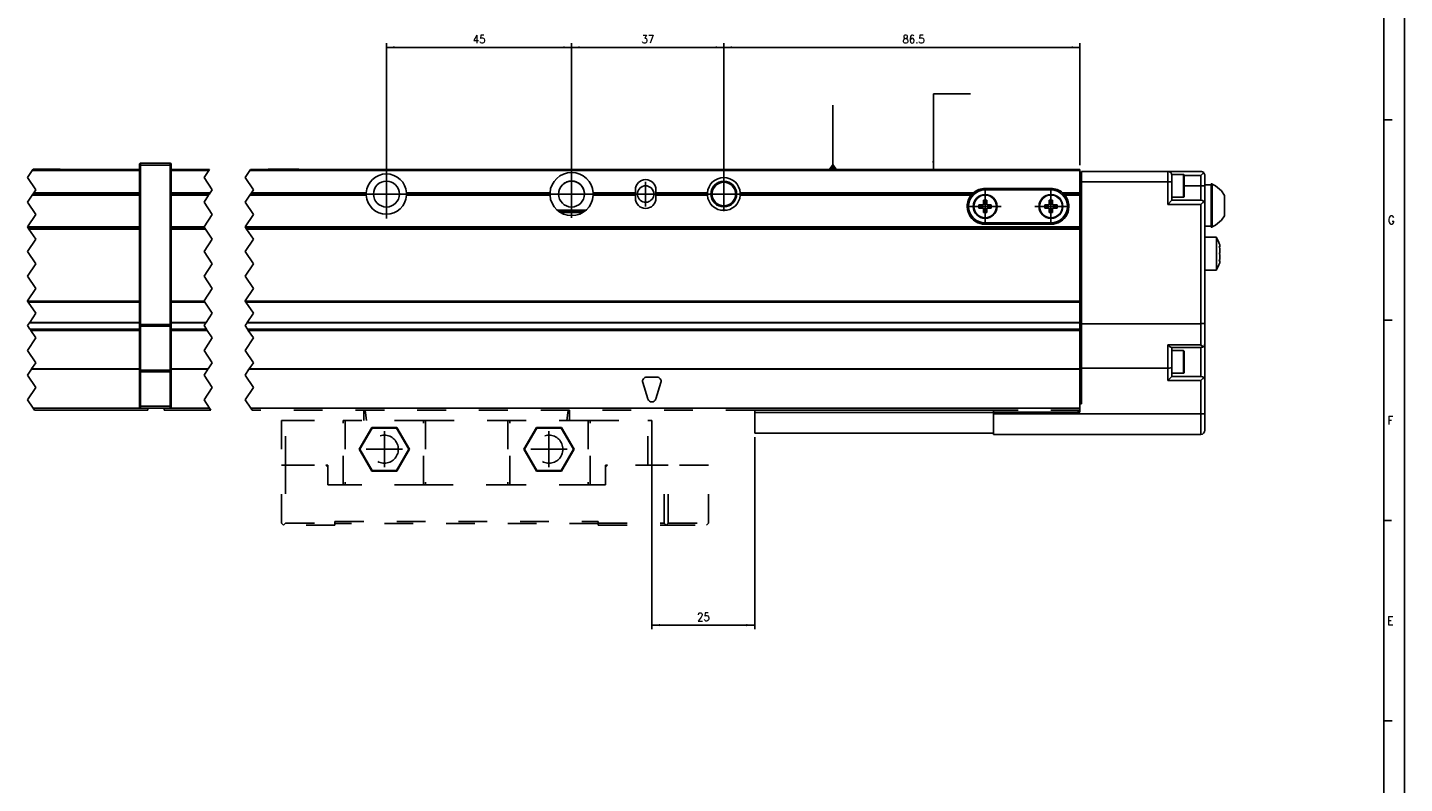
# Model space of a CAD drawing. Header units: inches. Extents: x -381 to 27245, y -418 to 176.
# Tile 11 of 43: x 124 to 459, y -235 to -51. Entities that reach past the tile are written whole.
import ezdxf

# ---------------------------------------------------------------- set-up
doc = ezdxf.new("R2010")
doc.units = ezdxf.units.IN
doc.linetypes.add('DASHED', pattern=[15, 7, -8])
doc.linetypes.add('DOT_CENTER', pattern=[14, 12, -1, 0, -1])
doc.layers.add('1', color=7, linetype='Continuous')
doc.styles.add('CONVERTER_12', font='txt.shx', dxfattribs={"width": 0.9})
doc.dimstyles.new('ME10_DIM_18', dxfattribs={"dimtxt": 2, "dimasz": 2, "dimexe": 1, "dimexo": 1, "dimgap": 1, "dimtad": 1, "dimdsep": 46, "dimtxsty": 'CONVERTER_12', "dimsah": 1, "dimcen": 0.09, "dimclrd": 2, "dimclre": 2, "dimclrt": 2, "dimadec": 0, "dimazin": 0, "dimtfac": 1, "dimtdec": 4, "dimtix": 1, "dimtmove": 0, "dimatfit": 3, "dimfxl": 1, "dimtolj": 1, "dimtzin": 0, "dimarcsym": 0})
doc.dimstyles.new('ME10_DIM_36', dxfattribs={"dimtxt": 2, "dimasz": 2, "dimexe": 1, "dimexo": 1, "dimgap": 1, "dimtad": 1, "dimdsep": 46, "dimtxsty": 'CONVERTER_12', "dimsah": 1, "dimcen": 0.09, "dimclrd": 2, "dimclre": 2, "dimclrt": 2, "dimadec": 0, "dimazin": 0, "dimtfac": 1, "dimtdec": 4, "dimtix": 1, "dimtmove": 0, "dimatfit": 3, "dimfxl": 1, "dimtolj": 1, "dimtzin": 0, "dimarcsym": 0})
doc.dimstyles.new('ME10_DIM_37', dxfattribs={"dimtxt": 2, "dimasz": 2, "dimexe": 1, "dimexo": 1, "dimgap": 1, "dimtad": 1, "dimdsep": 46, "dimtxsty": 'CONVERTER_12', "dimsah": 1, "dimcen": 0.09, "dimclrd": 2, "dimclre": 2, "dimclrt": 2, "dimadec": 0, "dimazin": 0, "dimtfac": 1, "dimtdec": 4, "dimtix": 1, "dimtmove": 0, "dimatfit": 3, "dimfxl": 1, "dimtolj": 1, "dimtzin": 0, "dimarcsym": 0})
doc.dimstyles.new('ME10_DIM_38', dxfattribs={"dimtxt": 2, "dimasz": 2, "dimexe": 1, "dimexo": 1, "dimgap": 1, "dimtad": 1, "dimdsep": 46, "dimtxsty": 'CONVERTER_12', "dimsah": 1, "dimcen": 0.09, "dimclrd": 2, "dimclre": 2, "dimclrt": 2, "dimadec": 0, "dimazin": 0, "dimtfac": 1, "dimtdec": 4, "dimtix": 1, "dimtmove": 0, "dimatfit": 3, "dimfxl": 1, "dimtolj": 1, "dimtzin": 0, "dimarcsym": 0})
doc.dimstyles.get("Standard").update_dxf_attribs({"dimtxt": 0.18, "dimasz": 0.18, "dimexe": 0.18, "dimexo": 0.0625, "dimgap": 0.09, "dimtad": 0, "dimtih": 1, "dimtoh": 1, "dimdec": 4, "dimzin": 0, "dimdsep": 46, "dimtxsty": 'Standard', "dimcen": 0.09, "dimadec": 0, "dimazin": 0, "dimtfac": 1, "dimtdec": 4, "dimtofl": 0, "dimtmove": 0, "dimatfit": 3, "dimfxl": 1, "dimtolj": 1, "dimtzin": 0, "dimarcsym": 0})

# ---------------------------------------------------------------- blocks, each defined once
blk = doc.blocks.new('Modulos_intermedio__FL-14__15_2_2__8', base_point=(124.25, -144.03))
at = {"color": 2, "linetype": 'DOT_CENTER'}
for p, q in [((125.4, -85.78), (124.25, -87.5)), ((125.57, -85.53), (125.4, -85.78)), ((125.57, -85.53), (125.6, -85.48)), ((124.25, -87.5), (126.25, -90.5)), ((125.37, -91.83), (124.25, -93.5)), ((124.25, -93.5), (126.25, -96.5)), ((125.37, -91.83), (125.57, -91.53)), ((125.57, -91.53), (125.77, -91.23)), ((126.25, -90.5), (125.77, -91.23)), ((126.25, -96.5), (124.25, -99.5)), ((124.25, -99.5), (124.27, -99.53)), ((124.27, -99.53), (124.44, -99.78)), ((124.6, -100.03), (124.44, -99.78)), ((124.6, -100.03), (126.25, -102.5)), ((126.25, -102.5), (124.25, -105.5)), ((124.25, -105.5), (126.25, -108.5)), ((126.25, -108.5), (124.25, -111.5)), ((124.25, -111.5), (126.25, -114.5)), ((126.25, -114.5), (124.25, -117.5)), ((124.25, -117.5), (124.27, -117.53)), ((124.27, -117.53), (124.44, -117.78)), ((124.44, -117.78), (126.25, -120.5)), ((124.71, -122.82), (124.25, -123.5)), ((124.25, -123.5), (124.83, -124.37)), ((124.77, -122.73), (124.71, -122.82)), ((126.25, -120.5), (124.77, -122.73)), ((126.25, -126.5), (124.25, -129.5)), ((124.83, -124.37), (124.94, -124.53)), ((124.96, -124.56), (124.94, -124.53)), ((125.02, -124.65), (124.96, -124.56)), ((125.02, -124.65), (126.25, -126.5)), ((124.25, -129.5), (126.25, -132.5)), ((126.25, -132.5), (125.24, -134.02)), ((125.18, -134.11), (124.25, -135.5)), ((124.25, -135.5), (126.25, -138.5)), ((125.18, -134.11), (125.24, -134.02)), ((126.25, -138.5), (124.25, -141.5)), ((124.25, -141.5), (125.6, -143.53)), ((125.6, -143.53), (125.94, -144.03))]:
    blk.add_line(p, q, dxfattribs=at)
at = {"color": 7, "linetype": 'Continuous'}
for p, q in [((125.4, -85.78), (151.46, -85.78)), ((125.57, -85.53), (151.46, -85.53)), ((125.6, -85.48), (128.46, -85.48)), ((128.46, -85.48), (132.16, -85.48)), ((132.21, -85.53), (132.16, -85.48)), ((151.46, -84.28), (151.47, -84.21)), ((151.46, -84.28), (151.46, -84.53)), ((151.46, -84.53), (151.71, -84.53)), ((151.46, -84.53), (151.46, -123.21)), ((151.47, -84.21), (151.48, -84.18)), ((151.48, -84.18), (151.5, -84.14)), ((151.5, -84.14), (151.54, -84.1)), ((151.54, -84.1), (151.58, -84.07)), ((151.58, -84.07), (151.62, -84.04)), ((151.62, -84.04), (151.64, -84.04)), ((151.64, -84.04), (151.71, -84.03)), ((151.71, -84.03), (151.71, -84.53)), ((151.71, -84.03), (158.91, -84.03)), ((158.91, -84.53), (151.71, -84.53)), ((151.71, -84.53), (151.71, -123.21)), ((158.91, -84.03), (158.91, -84.53)), ((158.98, -84.04), (158.91, -84.03)), ((159.16, -84.53), (158.91, -84.53)), ((158.91, -84.53), (158.91, -123.21)), ((159.01, -84.04), (158.98, -84.04)), ((159.05, -84.07), (159.01, -84.04)), ((159.09, -84.1), (159.05, -84.07)), ((159.12, -84.14), (159.09, -84.1)), ((159.15, -84.18), (159.12, -84.14)), ((159.15, -84.21), (159.15, -84.18)), ((159.16, -84.28), (159.15, -84.21)), ((159.16, -84.28), (159.16, -84.53)), ((159.16, -84.53), (159.16, -123.21)), ((151.46, -91.83), (125.37, -91.83)), ((151.46, -91.53), (125.57, -91.53)), ((151.46, -91.23), (125.77, -91.23)), ((124.27, -99.53), (151.46, -99.53)), ((124.44, -99.78), (151.46, -99.78)), ((151.46, -100.03), (124.6, -100.03)), ((124.27, -117.53), (151.46, -117.53)), ((124.44, -117.78), (151.46, -117.78)), ((124.71, -122.82), (151.46, -122.82)), ((124.77, -122.73), (151.46, -122.73)), ((151.46, -123.21), (151.46, -123.52)), ((151.46, -123.21), (151.71, -123.21)), ((151.46, -123.52), (151.47, -123.54)), ((151.46, -123.52), (151.46, -134.19)), ((151.47, -123.54), (151.5, -123.57)), ((151.5, -123.57), (151.54, -123.59)), ((151.54, -123.59), (151.58, -123.6)), ((151.58, -123.6), (151.62, -123.61)), ((151.62, -123.61), (151.64, -123.61)), ((151.64, -123.61), (151.71, -123.62)), ((151.71, -123.21), (151.71, -123.62)), ((151.71, -123.21), (158.91, -123.21)), ((151.71, -123.62), (151.71, -134.3)), ((151.71, -123.62), (158.91, -123.62)), ((158.91, -123.21), (158.91, -123.62)), ((159.16, -123.21), (158.91, -123.21)), ((158.98, -123.61), (158.91, -123.62)), ((158.91, -123.62), (158.91, -134.3)), ((159.01, -123.61), (158.98, -123.61)), ((159.05, -123.6), (159.01, -123.61)), ((159.09, -123.59), (159.05, -123.6)), ((159.12, -123.57), (159.09, -123.59)), ((159.15, -123.54), (159.12, -123.57)), ((159.16, -123.52), (159.15, -123.54)), ((159.16, -123.21), (159.16, -123.52)), ((159.16, -123.52), (159.16, -134.19)), ((124.83, -124.37), (151.46, -124.37)), ((124.94, -124.53), (151.46, -124.53)), ((125.02, -124.65), (151.46, -124.65)), ((151.46, -134.11), (125.18, -134.11)), ((151.46, -134.02), (125.24, -134.02)), ((151.46, -134.19), (151.47, -134.22)), ((151.46, -134.19), (151.46, -134.71)), ((151.46, -134.71), (151.46, -143.03)), ((151.46, -134.71), (151.71, -134.71)), ((151.47, -134.22), (151.5, -134.25)), ((151.5, -134.25), (151.54, -134.27)), ((151.54, -134.27), (151.58, -134.28)), ((151.58, -134.28), (151.62, -134.29)), ((151.62, -134.29), (151.64, -134.29)), ((151.64, -134.29), (151.71, -134.3)), ((151.71, -134.3), (151.71, -134.71)), ((158.91, -134.3), (151.71, -134.3)), ((151.71, -134.71), (151.71, -143.03)), ((158.91, -134.71), (151.71, -134.71)), ((158.98, -134.29), (158.91, -134.3)), ((158.91, -134.3), (158.91, -134.71)), ((158.91, -134.71), (158.91, -143.03)), ((159.16, -134.71), (158.91, -134.71)), ((159.01, -134.29), (158.98, -134.29)), ((159.05, -134.28), (159.01, -134.29)), ((159.09, -134.27), (159.05, -134.28)), ((159.12, -134.25), (159.09, -134.27)), ((159.15, -134.22), (159.12, -134.25)), ((159.16, -134.19), (159.15, -134.22)), ((159.16, -134.19), (159.16, -134.71)), ((159.16, -134.71), (159.16, -143.03)), ((125.6, -143.53), (151.71, -143.53)), ((151.46, -143.03), (151.71, -143.03)), ((151.46, -143.03), (151.46, -143.28)), ((151.46, -143.28), (151.47, -143.34)), ((151.47, -143.34), (151.48, -143.37)), ((151.48, -143.37), (151.5, -143.41)), ((151.5, -143.41), (151.54, -143.45)), ((151.54, -143.45), (151.58, -143.49)), ((151.58, -143.49), (151.62, -143.51)), ((151.62, -143.51), (151.64, -143.52)), ((151.64, -143.52), (151.71, -143.53)), ((151.71, -143.03), (151.71, -143.53)), ((151.71, -143.03), (158.91, -143.03)), ((151.71, -143.53), (158.91, -143.53)), ((153.46, -143.53), (153.46, -144.03)), ((159.16, -143.03), (158.91, -143.03)), ((158.91, -143.03), (158.91, -143.53)), ((158.98, -143.52), (158.91, -143.53)), ((159.01, -143.51), (158.98, -143.52)), ((159.05, -143.49), (159.01, -143.51)), ((159.09, -143.45), (159.05, -143.49)), ((159.12, -143.41), (159.09, -143.45)), ((159.15, -143.37), (159.12, -143.41)), ((159.16, -143.28), (159.15, -143.34)), ((159.15, -143.34), (159.15, -143.37)), ((159.16, -143.03), (159.16, -143.28)), ((125.94, -144.03), (153.46, -144.03))]:
    blk.add_line(p, q, dxfattribs=at)
blk = doc.blocks.new('CABEZA_2__11', base_point=(185.96, -171.97))
at = {"color": 2, "linetype": 'DASHED'}
for p, q in [((186.96, -146.53), (185.96, -146.53)), ((185.96, -146.53), (185.96, -157.37)), ((186.96, -146.53), (200.96, -146.53)), ((186.96, -157.37), (186.96, -146.53)), ((200.96, -162.17), (200.96, -146.53)), ((201.46, -146.53), (200.96, -146.53)), ((201.46, -146.53), (201.46, -162.17)), ((220.46, -146.53), (201.46, -146.53)), ((205.96, -144.67), (205.96, -144.03)), ((205.96, -146.53), (205.96, -144.67)), ((205.99, -144.03), (205.97, -144.03)), ((206.14, -144.04), (205.99, -144.03)), ((206.16, -144.03), (206.14, -144.04)), ((206.21, -144.03), (206.16, -144.03)), ((206.37, -144.67), (206.29, -144.03)), ((206.61, -146.53), (206.37, -144.67)), ((220.46, -162.17), (220.46, -146.53)), ((220.96, -146.53), (220.46, -146.53)), ((220.96, -146.53), (220.96, -162.17)), ((220.96, -146.53), (240.96, -146.53)), ((240.96, -146.53), (240.96, -162.17)), ((240.96, -146.53), (241.46, -146.53)), ((241.46, -162.17), (241.46, -146.53)), ((260.46, -146.53), (241.46, -146.53)), ((255.32, -146.53), (255.56, -144.67)), ((255.56, -144.67), (255.64, -144.03)), ((255.77, -144.03), (255.72, -144.03)), ((255.79, -144.04), (255.77, -144.03)), ((255.94, -144.03), (255.79, -144.04)), ((255.95, -144.03), (255.94, -144.03)), ((255.96, -144.67), (255.96, -144.03)), ((255.96, -146.53), (255.96, -144.67)), ((260.46, -146.53), (260.46, -162.17)), ((260.96, -146.53), (260.46, -146.53)), ((260.96, -162.17), (260.96, -146.53)), ((260.96, -146.53), (274.96, -146.53)), ((274.96, -157.37), (274.96, -146.53)), ((274.96, -146.53), (275.96, -146.53)), ((275.96, -146.53), (275.96, -157.37)), ((207.9, -148.22), (204.84, -153.52)), ((207.99, -148.37), (205.02, -153.52)), ((214.03, -148.22), (207.9, -148.22)), ((207.99, -148.37), (207.9, -148.22)), ((213.94, -148.37), (207.99, -148.37)), ((213.94, -148.37), (214.03, -148.22)), ((216.91, -153.52), (213.94, -148.37)), ((217.09, -153.52), (214.03, -148.22)), ((247.9, -148.22), (244.84, -153.52)), ((247.99, -148.37), (245.02, -153.52)), ((247.99, -148.37), (247.9, -148.22)), ((254.03, -148.22), (247.9, -148.22)), ((253.94, -148.37), (247.99, -148.37)), ((253.94, -148.37), (254.03, -148.22)), ((256.91, -153.52), (253.94, -148.37)), ((257.09, -153.52), (254.03, -148.22)), ((207.9, -158.83), (204.84, -153.52)), ((205.02, -153.52), (204.84, -153.52)), ((207.99, -158.67), (205.02, -153.52)), ((216.91, -153.52), (213.94, -158.67)), ((217.09, -153.52), (214.03, -158.83)), ((216.91, -153.52), (217.09, -153.52)), ((245.02, -153.52), (244.84, -153.52)), ((244.84, -153.52), (247.9, -158.83)), ((245.02, -153.52), (247.99, -158.67)), ((253.94, -158.67), (256.91, -153.52)), ((254.03, -158.83), (257.09, -153.52)), ((256.91, -153.52), (257.09, -153.52)), ((185.96, -171.47), (185.96, -157.37)), ((185.96, -157.37), (186.96, -157.37)), ((186.96, -157.37), (186.96, -171.47)), ((186.96, -157.37), (196.71, -157.37)), ((197.21, -157.37), (196.71, -157.37)), ((197.21, -157.87), (196.71, -157.37)), ((197.21, -162.17), (197.21, -157.37)), ((197.21, -157.87), (197.21, -162.17)), ((207.9, -158.83), (207.99, -158.67)), ((214.03, -158.83), (207.9, -158.83)), ((213.94, -158.67), (207.99, -158.67)), ((214.03, -158.83), (213.94, -158.67)), ((247.99, -158.67), (247.9, -158.83)), ((247.9, -158.83), (254.03, -158.83)), ((247.99, -158.67), (253.94, -158.67)), ((253.94, -158.67), (254.03, -158.83)), ((264.71, -157.37), (264.71, -157.87)), ((265.21, -157.37), (264.71, -157.87)), ((265.21, -157.37), (264.71, -157.37)), ((264.71, -157.87), (264.71, -162.17)), ((278.96, -157.37), (265.21, -157.37)), ((278.96, -171.47), (278.96, -157.37)), ((278.96, -157.37), (279.96, -157.37)), ((279.96, -171.47), (279.96, -157.37)), ((289.71, -157.37), (279.96, -157.37)), ((289.71, -171.47), (289.71, -157.37)), ((197.21, -162.17), (201.21, -162.17)), ((201.46, -162.17), (201.21, -162.17)), ((220.46, -162.17), (201.46, -162.17)), ((220.71, -162.17), (220.46, -162.17)), ((220.71, -162.17), (241.21, -162.17)), ((241.46, -162.17), (241.21, -162.17)), ((260.46, -162.17), (241.46, -162.17)), ((260.71, -162.17), (260.46, -162.17)), ((260.71, -162.17), (264.71, -162.17)), ((185.96, -171.47), (186.46, -171.97)), ((186.46, -171.97), (186.96, -171.47)), ((198.96, -171.97), (186.46, -171.97)), ((186.96, -171.47), (198.96, -171.47)), ((198.96, -171.47), (198.96, -171.07)), ((198.96, -171.07), (262.96, -171.07)), ((198.96, -171.97), (198.96, -171.47)), ((262.96, -171.57), (198.96, -171.57)), ((262.96, -171.07), (262.96, -171.47)), ((262.96, -171.47), (278.96, -171.47)), ((262.96, -171.47), (262.96, -171.97)), ((262.96, -171.97), (279.46, -171.97)), ((278.96, -171.47), (279.46, -171.97)), ((279.96, -171.47), (279.46, -171.97)), ((279.46, -171.97), (289.21, -171.97)), ((279.96, -171.47), (289.71, -171.47)), ((289.71, -171.47), (289.21, -171.97))]:
    blk.add_line(p, q, dxfattribs=at)
for centre in [(210.96, -153.52), (250.96, -153.52)]:
    blk.add_circle(centre, 3.4, dxfattribs=at)
at = {"layer": '1', "color": 2, "linetype": 'DOT_CENTER'}
for p, q in [((210.96, -149.12), (210.96, -157.92)), ((250.96, -149.12), (250.96, -157.92)), ((215.36, -153.52), (206.56, -153.52)), ((255.36, -153.52), (246.56, -153.52))]:
    blk.add_line(p, q, dxfattribs=at)
blk = doc.blocks.new('Modulo_der__10-ET___13', base_point=(157.46, -149.93))
at = {"color": 7, "linetype": 'Continuous'}
for p, q in [((159.16, -85.53), (168.45, -85.53)), ((159.16, -85.78), (168.29, -85.78)), ((178.29, -85.78), (379.96, -85.78)), ((178.45, -85.53), (379.96, -85.53)), ((182.71, -85.53), (182.76, -85.48)), ((182.76, -85.48), (190.16, -85.48)), ((190.21, -85.53), (190.16, -85.48)), ((379.96, -85.53), (379.96, -85.78)), ((379.96, -91.23), (379.96, -85.78)), ((379.96, -86.53), (380.36, -86.53)), ((380.36, -86.03), (401.36, -86.03)), ((380.36, -88.53), (380.36, -86.03)), ((401.36, -88.53), (401.36, -86.03)), ((401.36, -86.03), (409.36, -86.03)), ((402.36, -86.78), (405.16, -86.78)), ((402.36, -86.78), (402.36, -87.03)), ((405.16, -86.78), (405.23, -86.79)), ((405.16, -86.78), (405.16, -92.28)), ((405.23, -86.79), (405.34, -86.88)), ((405.34, -86.88), (405.36, -87.17)), ((409.57, -86.05), (409.36, -86.03)), ((409.36, -87.03), (410.07, -86.32)), ((409.75, -86.1), (409.57, -86.05)), ((409.77, -86.11), (409.75, -86.1)), ((409.95, -86.22), (409.77, -86.11)), ((410.07, -86.32), (409.95, -86.22)), ((410.07, -86.32), (410.11, -86.36)), ((410.11, -86.36), (410.23, -86.53)), ((410.23, -86.53), (410.29, -86.65)), ((410.29, -86.65), (410.31, -86.72)), ((410.31, -86.72), (410.36, -86.92)), ((410.36, -86.92), (410.36, -87.03)), ((208.74, -89.95), (208.73, -89.96)), ((214.19, -89.96), (214.19, -89.95)), ((356.96, -90.18), (372.96, -90.18)), ((379.96, -88.53), (380.36, -88.53)), ((380.36, -88.53), (401.36, -88.53)), ((380.36, -123.03), (380.36, -88.53)), ((401.36, -94.03), (401.36, -88.53)), ((402.36, -88.53), (401.36, -88.53)), ((402.36, -88.53), (402.36, -87.03)), ((402.36, -93.03), (402.36, -88.53)), ((405.35, -87.03), (409.36, -87.03)), ((405.36, -87.17), (405.36, -92.08)), ((405.36, -89.53), (409.36, -89.53)), ((409.36, -87.03), (409.36, -89.53)), ((409.36, -89.53), (410.36, -89.53)), ((409.36, -89.53), (409.36, -93.03)), ((410.36, -87.03), (410.36, -89.53)), ((411.86, -89.32), (410.36, -89.32)), ((410.36, -89.53), (410.36, -94.03)), ((411.86, -89.07), (412.11, -89.07)), ((411.86, -96.12), (411.86, -89.07)), ((412.11, -89.07), (412.11, -89.15)), ((412.11, -96.12), (412.11, -89.07)), ((412.11, -89.15), (412.95, -89.54)), ((412.95, -89.54), (414.44, -90.77)), ((168.65, -91.23), (159.16, -91.23)), ((168.45, -91.53), (159.16, -91.53)), ((168.25, -91.83), (159.16, -91.83)), ((178.25, -91.83), (206.57, -91.83)), ((206.56, -91.53), (178.45, -91.53)), ((178.65, -91.23), (206.57, -91.23)), ((206.56, -91.53), (206.57, -91.23)), ((206.57, -91.83), (206.56, -91.53)), ((214.19, -93.1), (214.19, -93.09)), ((251.22, -91.23), (216.35, -91.23)), ((216.35, -91.23), (216.36, -91.53)), ((216.36, -91.53), (216.35, -91.83)), ((216.35, -91.83), (251.22, -91.83)), ((251.21, -91.53), (216.36, -91.53)), ((251.21, -91.53), (251.22, -91.23)), ((251.22, -91.83), (251.21, -91.53)), ((271.96, -91.23), (261.71, -91.23)), ((261.71, -91.23), (261.71, -91.53)), ((261.71, -91.53), (261.71, -91.83)), ((271.96, -91.53), (261.71, -91.53)), ((261.71, -91.83), (271.96, -91.83)), ((271.96, -91.23), (271.96, -90.53)), ((271.96, -91.53), (271.96, -91.23)), ((271.96, -91.83), (271.96, -91.53)), ((271.96, -92.53), (271.96, -91.83)), ((276.96, -90.53), (276.96, -91.23)), ((276.96, -91.23), (276.96, -91.53)), ((289.47, -91.23), (276.96, -91.23)), ((276.96, -91.53), (276.96, -91.83)), ((289.46, -91.53), (276.96, -91.53)), ((276.96, -91.83), (289.47, -91.83)), ((276.96, -91.83), (276.96, -92.53)), ((289.46, -91.53), (289.47, -91.23)), ((289.47, -91.83), (289.46, -91.53)), ((297.45, -91.23), (297.46, -91.53)), ((297.45, -91.23), (354.13, -91.23)), ((297.45, -91.28), (297.45, -91.77)), ((297.46, -91.53), (297.45, -91.83)), ((297.45, -91.83), (353.55, -91.83)), ((297.46, -91.53), (353.82, -91.53)), ((353.55, -91.83), (353.63, -91.73)), ((353.63, -91.73), (353.82, -91.53)), ((353.82, -91.53), (354.13, -91.23)), ((354.26, -91.23), (354.13, -91.23)), ((354.13, -91.23), (354.33, -91.23)), ((354.13, -91.23), (354.18, -91.23)), ((354.18, -91.23), (354.84, -91.23)), ((356.56, -93.03), (356.56, -94.13)), ((357.36, -93.03), (356.56, -93.03)), ((356.96, -90.53), (372.96, -90.53)), ((357.36, -94.13), (357.36, -93.03)), ((372.56, -93.03), (372.56, -94.13)), ((373.36, -93.03), (372.56, -93.03)), ((373.36, -94.13), (373.36, -93.03)), ((375.8, -91.23), (376.11, -91.53)), ((375.8, -91.23), (379.96, -91.23)), ((376.11, -91.53), (379.96, -91.53)), ((376.11, -91.53), (376.3, -91.73)), ((376.3, -91.73), (376.37, -91.83)), ((376.37, -91.83), (379.96, -91.83)), ((379.96, -91.53), (379.96, -91.23)), ((379.96, -91.83), (379.96, -91.53)), ((379.96, -99.53), (379.96, -91.83)), ((402.36, -93.03), (401.36, -94.03)), ((405.16, -92.28), (402.36, -92.28)), ((409.36, -93.03), (402.36, -93.03)), ((405.16, -92.28), (405.23, -92.27)), ((405.23, -92.27), (405.34, -92.18)), ((405.34, -92.18), (405.36, -92.08)), ((409.36, -93.03), (409.75, -93.1)), ((410.07, -93.32), (409.36, -94.03)), ((409.75, -93.1), (410.07, -93.32)), ((410.07, -93.32), (410.11, -93.36)), ((410.11, -93.36), (410.23, -93.53)), ((410.23, -93.53), (410.29, -93.65)), ((410.29, -93.65), (410.31, -93.72)), ((414.44, -90.77), (415.16, -91.86)), ((415.16, -95.18), (415.16, -91.86)), ((252.99, -95.43), (259.94, -95.43)), ((259.94, -95.43), (252.99, -95.43)), ((253.4, -95.73), (259.53, -95.73)), ((253.88, -96), (259.05, -96)), ((294.03, -95.43), (292.9, -95.43)), ((294.01, -95.43), (292.92, -95.43)), ((356.56, -94.13), (355.46, -94.13)), ((355.46, -94.13), (355.46, -94.93)), ((355.46, -94.93), (356.56, -94.93)), ((356.56, -94.93), (356.56, -96.03)), ((356.56, -96.03), (357.36, -96.03)), ((358.46, -94.13), (357.36, -94.13)), ((357.36, -96.03), (357.36, -94.93)), ((357.36, -94.93), (358.46, -94.93)), ((358.46, -94.93), (358.46, -94.13)), ((371.46, -94.13), (371.46, -94.93)), ((372.56, -94.13), (371.46, -94.13)), ((371.46, -94.93), (372.56, -94.93)), ((372.56, -94.93), (372.56, -96.03)), ((372.56, -96.03), (373.36, -96.03)), ((374.46, -94.13), (373.36, -94.13)), ((373.36, -94.93), (374.46, -94.93)), ((373.36, -96.03), (373.36, -94.93)), ((374.46, -94.93), (374.46, -94.13)), ((409.36, -94.03), (401.36, -94.03)), ((409.36, -123.03), (409.36, -94.03)), ((410.31, -93.72), (410.36, -93.92)), ((410.36, -93.92), (410.36, -94.03)), ((410.36, -122.84), (410.36, -94.03)), ((411.86, -99.57), (411.86, -96.12)), ((412.11, -99.49), (412.11, -96.12)), ((415.16, -96.79), (414.44, -97.87)), ((415.16, -96.79), (415.16, -95.18)), ((159.16, -99.53), (167.15, -99.53)), ((159.16, -99.78), (167.32, -99.78)), ((167.49, -100.03), (159.16, -100.03)), ((177.15, -99.53), (379.96, -99.53)), ((177.32, -99.78), (379.96, -99.78)), ((379.96, -100.03), (177.49, -100.03)), ((372.96, -98.53), (356.96, -98.53)), ((372.96, -98.88), (356.96, -98.88)), ((379.96, -99.53), (379.96, -99.78)), ((379.96, -99.78), (379.96, -100.03)), ((379.96, -100.03), (379.96, -117.53)), ((411.86, -99.32), (410.36, -99.32)), ((411.86, -99.57), (412.11, -99.57)), ((412.95, -99.11), (412.11, -99.49)), ((412.11, -99.57), (412.11, -99.49)), ((414.44, -97.87), (412.95, -99.11)), ((413.19, -102.03), (410.36, -102.03)), ((413.19, -102.09), (413.19, -102.03)), ((413.19, -102.03), (413.19, -102.09)), ((413.78, -103.33), (413.19, -102.09)), ((413.19, -102.09), (413.19, -104.66)), ((413.86, -103.53), (413.78, -103.33)), ((413.96, -103.84), (413.86, -103.53)), ((413.19, -104.66), (413.19, -110.03)), ((413.95, -104.59), (413.86, -104.26)), ((413.86, -104.26), (413.96, -104.33)), ((413.86, -106.03), (413.96, -105.81)), ((413.96, -105.81), (413.86, -106.03)), ((413.86, -106.03), (413.96, -106.25)), ((413.96, -106.25), (413.86, -106.03)), ((413.88, -104.33), (413.97, -104.33)), ((413.88, -104.33), (413.95, -104.59)), ((413.96, -104.64), (413.95, -104.59)), ((413.95, -104.59), (413.96, -104.64)), ((413.97, -103.89), (413.96, -103.84)), ((413.96, -104.33), (413.97, -104.33)), ((413.97, -104.7), (413.96, -104.64)), ((413.96, -104.64), (413.97, -104.7)), ((413.96, -105.81), (413.97, -105.76)), ((413.97, -105.76), (413.96, -105.81)), ((413.96, -106.25), (413.97, -106.29)), ((413.97, -106.29), (413.96, -106.25)), ((413.99, -103.96), (413.97, -103.89)), ((413.97, -104.33), (414.02, -104.21)), ((414.01, -105.03), (413.97, -104.7)), ((413.97, -104.7), (414.01, -105.03)), ((413.97, -105.76), (414.01, -105.51)), ((414.01, -105.51), (413.97, -105.76)), ((413.97, -106.29), (414.01, -106.55)), ((414.01, -106.55), (413.97, -106.29)), ((414.01, -107.03), (413.97, -107.35)), ((413.97, -107.35), (414.01, -107.03)), ((414.01, -104.09), (413.99, -103.96)), ((414.02, -104.21), (414.01, -104.09)), ((414.02, -105.28), (414.01, -105.03)), ((414.01, -105.03), (414.02, -105.28)), ((414.01, -105.51), (414.02, -105.36)), ((414.02, -105.36), (414.01, -105.51)), ((414.01, -106.55), (414.02, -106.7)), ((414.02, -106.7), (414.01, -106.55)), ((414.02, -106.78), (414.01, -107.03)), ((414.01, -107.03), (414.02, -106.78)), ((414.02, -105.36), (414.02, -105.28)), ((414.02, -105.28), (414.02, -105.36)), ((414.02, -106.7), (414.02, -106.78)), ((414.02, -106.78), (414.02, -106.7)), ((413.19, -110.03), (410.36, -110.03)), ((413.78, -108.72), (413.19, -109.97)), ((413.86, -108.53), (413.78, -108.72)), ((413.86, -107.8), (413.95, -107.47)), ((413.96, -107.73), (413.86, -107.8)), ((413.86, -108.53), (413.96, -108.22)), ((413.95, -107.47), (413.88, -107.73)), ((413.88, -107.73), (413.97, -107.73)), ((413.96, -107.42), (413.95, -107.47)), ((413.95, -107.47), (413.96, -107.42)), ((413.97, -107.35), (413.96, -107.42)), ((413.96, -107.42), (413.97, -107.35)), ((413.97, -107.73), (413.96, -107.73)), ((413.96, -108.22), (413.97, -108.17)), ((414.02, -107.84), (413.97, -107.73)), ((413.97, -108.17), (413.99, -108.09)), ((413.99, -108.09), (414.01, -107.96)), ((414.01, -107.96), (414.02, -107.84)), ((159.16, -117.53), (167.15, -117.53)), ((159.16, -117.78), (167.32, -117.78)), ((177.15, -117.53), (379.96, -117.53)), ((177.32, -117.78), (379.96, -117.78)), ((379.96, -117.53), (379.96, -117.78)), ((379.96, -117.78), (379.96, -122.73)), ((159.16, -122.73), (167.65, -122.73)), ((159.16, -122.82), (167.59, -122.82)), ((177.59, -122.82), (379.96, -122.82)), ((177.65, -122.73), (379.96, -122.73)), ((379.96, -122.73), (379.96, -122.82)), ((379.96, -122.82), (379.96, -124.37)), ((379.96, -122.93), (380.36, -122.93)), ((380.36, -123.03), (409.36, -123.03)), ((380.36, -123.03), (380.36, -133.83)), ((409.57, -123.02), (409.36, -123.03)), ((409.36, -128.19), (409.36, -123.03)), ((409.75, -123.01), (409.57, -123.02)), ((409.77, -123.01), (409.75, -123.01)), ((409.95, -122.99), (409.77, -123.01)), ((410.07, -122.97), (409.95, -122.99)), ((410.11, -122.97), (410.07, -122.97)), ((410.23, -122.93), (410.11, -122.97)), ((410.29, -122.91), (410.23, -122.93)), ((410.31, -122.9), (410.29, -122.91)), ((410.36, -122.86), (410.31, -122.9)), ((410.36, -127.83), (410.36, -122.84)), ((410.36, -122.84), (410.36, -122.86)), ((159.16, -124.37), (167.72, -124.37)), ((159.16, -124.53), (167.82, -124.53)), ((159.16, -124.65), (167.9, -124.65)), ((177.72, -124.37), (379.96, -124.37)), ((379.96, -124.53), (177.82, -124.53)), ((177.9, -124.65), (379.96, -124.65)), ((379.96, -124.37), (379.96, -124.53)), ((379.96, -124.65), (379.96, -124.53)), ((379.96, -124.65), (379.96, -134.02)), ((401.36, -128.19), (401.39, -128.21)), ((409.36, -128.19), (401.36, -128.19)), ((401.36, -133.83), (401.36, -128.19)), ((401.39, -128.21), (401.75, -128.52)), ((401.75, -128.52), (401.77, -128.53)), ((401.77, -128.53), (402.07, -128.74)), ((402.07, -128.74), (402.09, -128.75)), ((402.09, -128.75), (402.3, -128.83)), ((409.36, -128.83), (402.3, -128.83)), ((402.36, -133.64), (402.36, -128.83)), ((405.16, -129.58), (402.36, -129.58)), ((405.23, -129.59), (405.16, -129.58)), ((405.16, -129.58), (405.16, -135.08)), ((405.34, -129.68), (405.23, -129.59)), ((405.36, -129.97), (405.34, -129.68)), ((405.36, -129.97), (405.36, -134.88)), ((409.36, -128.19), (409.39, -128.21)), ((409.75, -128.75), (409.36, -128.83)), ((409.36, -128.83), (409.36, -135.83)), ((409.39, -128.21), (409.75, -128.52)), ((409.75, -128.52), (409.77, -128.53)), ((409.93, -128.65), (409.75, -128.75)), ((409.77, -128.53), (409.93, -128.65)), ((409.93, -128.65), (410.07, -128.53)), ((410.07, -128.53), (410.29, -128.21)), ((410.29, -128.21), (410.36, -127.83)), ((410.36, -127.84), (410.35, -128)), ((410.36, -127.84), (410.36, -136.83)), ((380.36, -133.73), (379.96, -133.73)), ((380.36, -133.83), (380.36, -142.53)), ((401.36, -133.83), (380.36, -133.83)), ((401.75, -133.81), (401.36, -133.83)), ((401.36, -136.83), (401.36, -133.83)), ((402.07, -133.77), (401.75, -133.81)), ((402.29, -133.71), (402.07, -133.77)), ((402.36, -133.64), (402.29, -133.71)), ((402.36, -135.83), (402.36, -133.64)), ((168.12, -134.02), (159.16, -134.02)), ((168.06, -134.11), (159.16, -134.11)), ((379.96, -134.11), (178.06, -134.11)), ((379.96, -134.02), (178.12, -134.02)), ((274.71, -136.03), (277.21, -136.03)), ((379.96, -134.02), (379.96, -134.11)), ((379.96, -134.11), (379.96, -142.53)), ((402.36, -135.83), (401.36, -136.83)), ((401.36, -136.83), (409.36, -136.83)), ((405.16, -135.08), (402.36, -135.08)), ((402.36, -135.83), (409.36, -135.83)), ((405.16, -135.08), (405.23, -135.07)), ((405.23, -135.07), (405.34, -134.98)), ((405.34, -134.98), (405.36, -134.88)), ((409.75, -135.9), (409.36, -135.83)), ((409.36, -136.83), (410.07, -136.12)), ((409.36, -136.83), (409.36, -144.93)), ((410.07, -136.12), (409.75, -135.9)), ((410.29, -136.45), (410.07, -136.12)), ((410.36, -136.83), (410.29, -136.45)), ((410.36, -136.83), (410.36, -144.93)), ((275.01, -141.32), (273.76, -137.32)), ((278.17, -137.32), (276.92, -141.32)), ((157.46, -143.53), (157.46, -144.03)), ((158.91, -143.53), (168.49, -143.53)), ((178.49, -143.53), (379.96, -143.53)), ((380.36, -141.53), (379.96, -141.53)), ((380.36, -142.03), (379.96, -142.03)), ((379.96, -142.53), (379.96, -144.53)), ((380.36, -142.53), (379.96, -142.53)), ((157.46, -144.03), (168.82, -144.03)), ((300.96, -144.03), (358.96, -144.03)), ((300.96, -144.63), (300.96, -144.03)), ((300.96, -144.63), (300.96, -149.63)), ((358.96, -144.63), (300.96, -144.63)), ((358.96, -144.03), (358.96, -144.53)), ((358.96, -144.93), (358.96, -144.53)), ((358.96, -144.53), (379.96, -144.53)), ((358.96, -144.93), (358.96, -149.93)), ((409.36, -144.93), (358.96, -144.93)), ((379.56, -144.03), (379.56, -144.53)), ((409.36, -144.93), (410.36, -144.93)), ((409.36, -144.93), (409.36, -149.93)), ((410.36, -144.93), (410.36, -148.93)), ((300.96, -149.63), (358.96, -149.63)), ((409.36, -149.93), (358.96, -149.93))]:
    blk.add_line(p, q, dxfattribs=at)
at = {"color": 2, "linetype": 'DOT_CENTER'}
for p, q in [((167.14, -87.5), (168.29, -85.78)), ((168.29, -85.78), (168.45, -85.53)), ((178.29, -85.78), (177.14, -87.5)), ((178.45, -85.53), (178.29, -85.78)), ((169.14, -90.5), (167.14, -87.5)), ((177.14, -87.5), (179.14, -90.5)), ((167.14, -93.5), (168.25, -91.83)), ((169.14, -96.5), (167.14, -93.5)), ((168.25, -91.83), (168.45, -91.53)), ((168.45, -91.53), (168.65, -91.23)), ((168.65, -91.23), (169.14, -90.5)), ((178.25, -91.83), (177.14, -93.5)), ((177.14, -93.5), (179.14, -96.5)), ((178.45, -91.53), (178.25, -91.83)), ((178.65, -91.23), (178.45, -91.53)), ((179.14, -90.5), (178.65, -91.23)), ((167.14, -99.5), (169.14, -96.5)), ((179.14, -96.5), (177.14, -99.5)), ((167.15, -99.53), (167.14, -99.5)), ((167.32, -99.78), (167.15, -99.53)), ((167.32, -99.78), (167.49, -100.03)), ((169.14, -102.5), (167.49, -100.03)), ((177.14, -99.5), (177.15, -99.53)), ((177.15, -99.53), (177.32, -99.78)), ((177.49, -100.03), (177.32, -99.78)), ((177.49, -100.03), (179.14, -102.5)), ((167.14, -105.5), (169.14, -102.5)), ((179.14, -102.5), (177.14, -105.5)), ((169.14, -108.5), (167.14, -105.5)), ((177.14, -105.5), (179.14, -108.5)), ((167.14, -111.5), (169.14, -108.5)), ((179.14, -108.5), (177.14, -111.5)), ((169.14, -114.5), (167.14, -111.5)), ((177.14, -111.5), (179.14, -114.5)), ((167.14, -117.5), (169.14, -114.5)), ((179.14, -114.5), (177.14, -117.5)), ((167.15, -117.53), (167.14, -117.5)), ((167.32, -117.78), (167.15, -117.53)), ((169.14, -120.5), (167.32, -117.78)), ((177.14, -117.5), (177.15, -117.53)), ((177.15, -117.53), (177.32, -117.78)), ((177.32, -117.78), (179.14, -120.5)), ((167.14, -123.5), (167.59, -122.82)), ((167.72, -124.37), (167.14, -123.5)), ((167.59, -122.82), (167.65, -122.73)), ((167.65, -122.73), (169.14, -120.5)), ((177.59, -122.82), (177.14, -123.5)), ((177.14, -123.5), (177.72, -124.37)), ((177.65, -122.73), (177.59, -122.82)), ((179.14, -120.5), (177.65, -122.73)), ((167.14, -129.5), (169.14, -126.5)), ((167.82, -124.53), (167.72, -124.37)), ((167.81, -124.51), (167.82, -124.53)), ((167.82, -124.53), (167.9, -124.65)), ((169.14, -126.5), (167.9, -124.65)), ((179.14, -126.5), (177.14, -129.5)), ((177.72, -124.37), (177.82, -124.53)), ((177.9, -124.65), (177.82, -124.53)), ((177.9, -124.65), (179.14, -126.5)), ((169.14, -132.5), (167.14, -129.5)), ((177.14, -129.5), (179.14, -132.5)), ((168.12, -134.02), (169.14, -132.5)), ((179.14, -132.5), (178.12, -134.02)), ((167.14, -135.5), (168.06, -134.11)), ((169.14, -138.5), (167.14, -135.5)), ((168.12, -134.02), (168.06, -134.11)), ((178.06, -134.11), (177.14, -135.5)), ((177.14, -135.5), (179.14, -138.5)), ((178.06, -134.11), (178.12, -134.02)), ((167.14, -141.5), (169.14, -138.5)), ((179.14, -138.5), (177.14, -141.5)), ((168.49, -143.53), (167.14, -141.5)), ((177.14, -141.5), (178.49, -143.53))]:
    blk.add_line(p, q, dxfattribs=at)
at = {"color": 2, "linetype": 'DASHED'}
for p, q in [((168.82, -144.03), (168.49, -143.53)), ((178.49, -143.53), (178.82, -144.03)), ((300.96, -144.03), (178.82, -144.03)), ((379.96, -144.03), (358.96, -144.03))]:
    blk.add_line(p, q, dxfattribs=at)
at = {"color": 7, "linetype": 'Continuous'}
for centre, radius in [((211.46, -91.53), 3.15), ((256.46, -91.53), 3.15), ((293.46, -91.53), 2.87), ((356.96, -94.53), 2.9), ((356.96, -94.53), 2.75), ((372.96, -94.53), 2.9), ((372.96, -94.53), 2.75)]:
    blk.add_circle(centre, radius, dxfattribs=at)
for centre, radius, start, end in [((211.46, -91.53), 4.9, 3.5101, 176.4899), ((256.46, -91.53), 5.25, 3.2849, 176.7151), ((401.36, -87.03), 1, 0, 90), ((256.46, -91.53), 3.15, 5.9432, 174.0568), ((274.46, -90.53), 2.5, 0, 180), ((274.46, -91.53), 2, 5.9999, 174.0001), ((274.46, -91.53), 2, 299.9805, 270), ((293.46, -91.53), 4, 4.3315, 175.6685), ((293.46, -91.53), 3.12, 90, 270), ((293.46, -91.53), 3.12, 6, 174), ((293.46, -91.53), 2.87, 5.9633, 174.0367), ((293.46, -91.53), 3.12, 270, 90), ((356.96, -94.53), 4.35, 90, 130.6088), ((372.96, -94.53), 4.35, 49.3912, 90), ((211.46, -91.53), 4.9, 183.5101, 356.4899), ((256.46, -91.53), 5.25, 183.2667, 356.7333), ((274.46, -92.53), 2.5, 180, 0), ((274.46, -91.53), 2, 270, 299.9805), ((293.46, -91.53), 4, 184.2709, 355.7291), ((356.96, -94.53), 4.35, 141.5932, 270), ((356.96, -94.53), 4, 90, 270), ((372.96, -94.53), 4, 270, 90), ((372.96, -94.53), 4.35, 270, 38.4068), ((274.71, -137.03), 1, 90, 197.354), ((277.21, -137.03), 1, 342.646, 90), ((275.96, -141.03), 1, 197.354, 342.646), ((409.36, -148.93), 1, 270, 0)]:
    blk.add_arc(centre, radius, start, end, dxfattribs=at)
at = {"layer": '1', "color": 2, "linetype": 'DOT_CENTER'}
for p, q in [((211.46, -85.63), (211.46, -97.43)), ((256.46, -85.28), (256.46, -97.78)), ((211.46, -87.38), (211.46, -95.68)), ((256.46, -87.38), (256.46, -95.68)), ((274.46, -88.53), (274.46, -94.53)), ((293.46, -87.4), (293.46, -95.65)), ((217.36, -91.53), (205.56, -91.53)), ((215.61, -91.53), (207.31, -91.53)), ((262.71, -91.53), (250.21, -91.53)), ((260.61, -91.53), (252.31, -91.53)), ((277.46, -91.53), (271.46, -91.53)), ((297.59, -91.53), (289.34, -91.53)), ((356.96, -90.63), (356.96, -98.43)), ((372.96, -90.63), (372.96, -98.43)), ((360.86, -94.53), (353.06, -94.53)), ((376.86, -94.53), (369.06, -94.53))]:
    blk.add_line(p, q, dxfattribs=at)
blk = doc.blocks.new('L-262__14', base_point=(-257.09, -171.97))
for name, p in [('Modulos_intermedio__FL-14__15_2_2__8', (124.25, -144.03)), ('Modulo_der__10-ET___13', (157.46, -149.93)), ('CABEZA_2__11', (185.96, -171.97))]:
    blk.add_blockref(name, p)
blk = doc.blocks.new('*D122')
at = {"layer": '1', "color": 2, "linetype": 'Continuous'}
for p, q in [((211.46, -90.53), (211.46, -54.9)), ((211.46, -55.9), (256.46, -55.9)), ((256.46, -90.53), (256.46, -54.9))]:
    blk.add_line(p, q, dxfattribs=at)
at = {"layer": '1', "color": 2}
for points in [[(213.46, -55.64), (213.46, -56.17), (211.46, -55.9)], [(254.46, -56.17), (254.46, -55.64), (256.46, -55.9)]]:
    blk.add_solid(points, dxfattribs=at)
at = {"layer": '1', "color": 2, "insert": (232.46, -54.9), "char_height": 2, "attachment_point": 7, "rotation": 359.9989, "line_spacing_factor": 0.60024, "style": 'CONVERTER_12'}
blk.add_mtext('45', dxfattribs=at)
blk = doc.blocks.new('*D141')
at = {"layer": '1', "color": 2, "linetype": 'Continuous'}
for p, q in [((256.46, -90.53), (256.46, -54.9)), ((293.46, -55.9), (256.46, -55.9)), ((293.46, -90.53), (293.46, -54.9))]:
    blk.add_line(p, q, dxfattribs=at)
at = {"layer": '1', "color": 2}
for points in [[(258.46, -55.64), (258.46, -56.17), (256.46, -55.9)], [(291.46, -56.17), (291.46, -55.64), (293.46, -55.9)]]:
    blk.add_solid(points, dxfattribs=at)
at = {"layer": '1', "color": 2, "insert": (273.46, -54.9), "char_height": 2, "attachment_point": 7, "rotation": 0.0001, "line_spacing_factor": 0.60024, "style": 'CONVERTER_12'}
blk.add_mtext('37', dxfattribs=at)
blk = doc.blocks.new('*D142')
at = {"layer": '1', "color": 2, "linetype": 'Continuous'}
for p, q in [((293.46, -90.53), (293.46, -54.9)), ((379.96, -55.9), (293.46, -55.9)), ((379.96, -84.53), (379.96, -54.9))]:
    blk.add_line(p, q, dxfattribs=at)
at = {"layer": '1', "color": 2}
for points in [[(295.46, -55.64), (295.46, -56.17), (293.46, -55.9)], [(377.96, -56.17), (377.96, -55.64), (379.96, -55.9)]]:
    blk.add_solid(points, dxfattribs=at)
at = {"layer": '1', "color": 2, "insert": (336.87, -54.9), "char_height": 2, "attachment_point": 7, "rotation": 0.0001, "line_spacing_factor": 0.60024, "style": 'CONVERTER_12'}
blk.add_mtext('86.5', dxfattribs=at)
blk = doc.blocks.new('*D143')
at = {"layer": '1', "color": 2, "linetype": 'Continuous'}
for p, q in [((275.96, -147.53), (275.96, -197.27)), ((300.96, -150.63), (300.96, -197.27)), ((300.96, -196.27), (275.96, -196.27))]:
    blk.add_line(p, q, dxfattribs=at)
at = {"layer": '1', "color": 2}
for points in [[(277.96, -196), (277.96, -196.53), (275.96, -196.27)], [(298.96, -196.53), (298.96, -196), (300.96, -196.27)]]:
    blk.add_solid(points, dxfattribs=at)
at = {"layer": '1', "color": 2, "insert": (286.96, -195.27), "char_height": 2, "attachment_point": 7, "rotation": 0.0001, "line_spacing_factor": 0.60024, "style": 'CONVERTER_12'}
blk.add_mtext('25', dxfattribs=at)
blk = doc.blocks.new('Marco_a1', base_point=(38.87, -121.38))
at = {"layer": '1', "color": 2, "linetype": 'Continuous'}
for p, q in [((458.87, -418.38), (458.87, 175.62)), ((455.87, -73.51), (453.87, -73.51)), ((455.87, -122.18), (453.87, -122.18)), ((455.72, -170.85), (453.72, -170.85)), ((455.87, -219.51), (453.87, -219.51))]:
    blk.add_line(p, q, dxfattribs=at)
at = {"layer": '1', "color": 7, "linetype": 'Continuous'}
blk.add_line((453.87, -413.38), (453.87, 170.62), dxfattribs=at)
at = {"layer": '1', "color": 2, "char_height": 2, "attachment_point": 4, "line_spacing_factor": 1.20048, "style": 'CONVERTER_12'}
for s, insert in [('G', (454.87, -97.85)), ('F', (454.77, -146.51)), ('E', (454.72, -195.18))]:
    blk.add_mtext(s, dxfattribs=dict(at, insert=insert))
blk = doc.blocks.new('Top', base_point=(38.87, -121.38))
blk.add_blockref('Marco_a1', (38.87, -121.38))
blk = doc.blocks.new('_dummy_frame', base_point=(-381.13, -418.38))
blk.add_blockref('Top', (38.87, -121.38))
blk = doc.blocks.new('Alzado1', base_point=(2017.536, -128))
at = {"layer": '1', "color": 2}
for points in [[(344.123, -83.526), (344.65, -83.526), (344.387, -85.526)], [(319.964, -84.026), (318.903, -85.526), (321.024, -85.526)]]:
    blk.add_solid(points, dxfattribs=at)
blk.add_blockref('L-262__14', (-257.091, -171.974))
at = {"layer": '1'}
dim = blk.add_aligned_dim(p1=(256.464, -91.527), p2=(211.464, -91.526), distance=-35.623, dimstyle='ME10_DIM_18', dxfattribs=at)
dim.commit()
dim.dimension.update_dxf_attribs({"geometry": '*D122', "text_midpoint": (233.964, -53.903), "text_rotation": -0.00106})
for base, p1, p2, dimstyle, picture, middle in [((293.464, -55.905), (256.464, -91.527), (293.464, -91.528), 'ME10_DIM_36', '*D141', (274.964, -53.905)), ((379.964, -55.903), (293.464, -91.528), (379.964, -85.526), 'ME10_DIM_37', '*D142', (339.592, -53.903)), ((300.964, -196.268), (275.964, -146.526), (300.964, -149.626), 'ME10_DIM_38', '*D143', (288.464, -194.268))]:
    dim = blk.add_linear_dim(base=base, p1=p1, p2=p2, dimstyle=dimstyle, dxfattribs=at)
    dim.commit()
    dim.dimension.update_dxf_attribs({"geometry": picture, "text_midpoint": middle, "text_rotation": 0.00014})
at = {"layer": '1', "color": 2, "linetype": 'Continuous', "has_arrowhead": 0}
for points in [[(319.964, -85.526), (319.964, -69.932)], [(344.387, -85.526), (344.387, -67.158), (353.387, -67.158)]]:
    blk.add_leader(points, dimstyle='Standard', dxfattribs=at)

msp = doc.modelspace()

# ---------------------------------------------------------------- block references
msp.add_blockref('Alzado1', (2017.54, -128))
at = {"layer": '1'}
msp.add_blockref('_dummy_frame', (-381.13, -418.38), dxfattribs=at)

doc.saveas('drawing.dxf')
